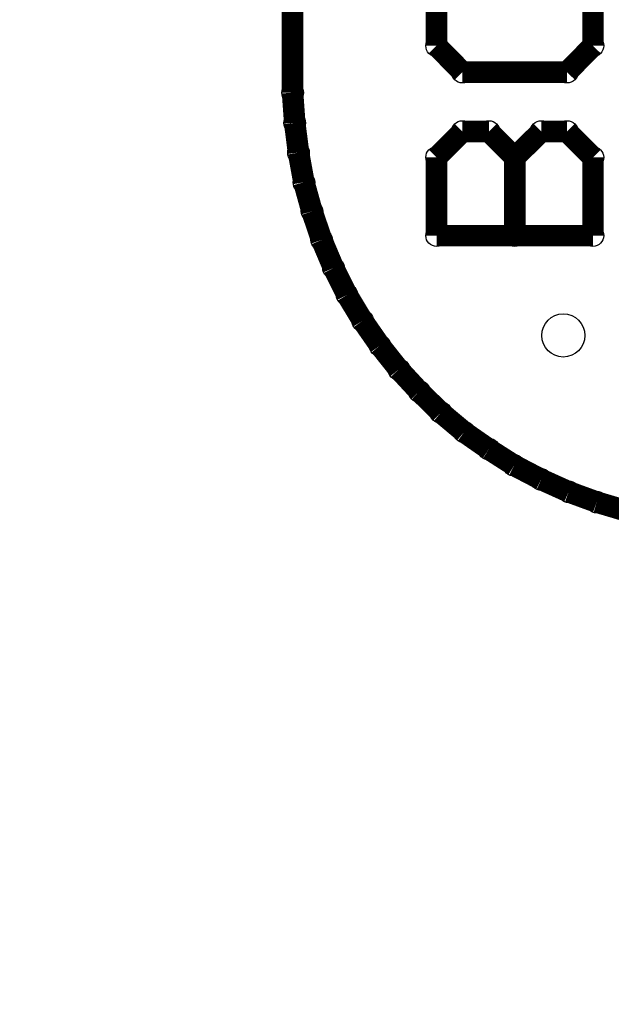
# Model space of a CAD drawing. Extents: x 0 to 30.2, y 0 to 20.7.
# Tile 1 of 131: x 0 to 2.8, y 0 to 4.6. Entities that reach past the tile are written whole.
import ezdxf

# ---------------------------------------------------------------- set-up
doc = ezdxf.new("R2010")
doc.units = 0
doc.layers.get('0').update_dxf_attribs({"linetype": 'CONTINUOUS'})
for name, color, linetype in [('SEEEDSTUDIOXIAORP2040V1_22_GBO', 7, 'CONTINUOUS'), ('SEEEDSTUDIOXIAORP2040V1_22_GBS', 6, 'CONTINUOUS'), ('SEEEDSTUDIOXIAORP2040V1_22_TXT', 12, 'CONTINUOUS')]:
    doc.layers.add(name, color=color, linetype=linetype)

# ---------------------------------------------------------------- blocks, each defined once
blk = doc.blocks.new('ROUND_1')
blk.add_circle((0, 0), 0.0508)
blk = doc.blocks.new('ROUND_7')
blk.add_circle((0, 0), 0)
blk = doc.blocks.new('ROUND_300')
blk.add_circle((0, 0), 0.1016)

msp = doc.modelspace()

# ---------------------------------------------------------------- linework, layer by layer
at = {"layer": 'SEEEDSTUDIOXIAORP2040V1_22_GBO', "const_width": 0.1016}
for points in [[(1.28524, 18.0086), (1.28524, 4.2926)], [(1.96342, 4.51358), (1.96342, 4.75996)], [(2.70002, 4.75996), (2.70002, 4.51358)], [(2.08534, 4.38912), (1.96342, 4.51358)], [(2.70002, 4.51358), (2.5781, 4.38912)], [(2.5781, 4.38912), (2.08534, 4.38912)], [(1.28524, 4.2926), (1.2954, 4.15036)], [(1.2954, 4.15036), (1.31318, 4.01066)], [(2.08534, 4.10972), (1.96342, 3.9878)], [(2.2098, 4.10972), (2.08534, 4.10972)], [(2.33172, 3.9878), (2.2098, 4.10972)], [(2.45618, 4.10972), (2.33172, 3.9878)], [(2.5781, 4.10972), (2.45618, 4.10972)], [(2.70002, 3.9878), (2.5781, 4.10972)], [(1.31318, 4.01066), (1.33858, 3.87096)], [(1.96342, 3.9878), (1.96342, 3.6195)], [(2.33172, 3.9878), (2.33172, 3.6195)], [(2.70002, 3.6195), (2.70002, 3.9878)], [(1.33858, 3.87096), (1.37668, 3.7338)], [(1.37668, 3.7338), (1.4224, 3.59918)], [(1.96342, 3.6195), (2.70002, 3.6195)], [(1.4224, 3.59918), (1.47828, 3.4671)], [(1.47828, 3.4671), (1.54178, 3.3401)], [(1.54178, 3.3401), (1.61544, 3.21818)], [(1.61544, 3.21818), (1.69672, 3.10134)], [(1.69672, 3.10134), (1.78562, 2.98958)], [(1.78562, 2.98958), (1.88214, 2.88544)], [(1.88214, 2.88544), (1.98374, 2.78638)], [(1.98374, 2.78638), (2.09296, 2.69494)], [(2.09296, 2.69494), (2.2098, 2.61366)], [(2.2098, 2.61366), (2.32918, 2.53746)], [(2.32918, 2.53746), (2.45618, 2.47142)], [(2.45618, 2.47142), (2.58572, 2.413)], [(2.58572, 2.413), (2.7178, 2.36474)], [(2.7178, 2.36474), (2.85496, 2.3241)]]:
    msp.add_lwpolyline(points, dxfattribs=at)
at = {"layer": 'SEEEDSTUDIOXIAORP2040V1_22_GBS', "const_width": 0.1016}
for points in [[(1.28524, 18.0086), (1.28524, 4.2926)], [(1.28524, 4.2926), (1.2954, 4.15036)], [(1.2954, 4.15036), (1.31318, 4.01066)], [(1.31318, 4.01066), (1.33858, 3.87096)], [(1.33858, 3.87096), (1.37668, 3.7338)], [(1.37668, 3.7338), (1.4224, 3.59918)], [(1.4224, 3.59918), (1.47828, 3.4671)], [(1.47828, 3.4671), (1.54178, 3.3401)], [(1.54178, 3.3401), (1.61544, 3.21818)], [(1.61544, 3.21818), (1.69672, 3.10134)], [(1.69672, 3.10134), (1.78562, 2.98958)], [(1.78562, 2.98958), (1.88214, 2.88544)], [(1.88214, 2.88544), (1.98374, 2.78638)], [(1.98374, 2.78638), (2.09296, 2.69494)], [(2.09296, 2.69494), (2.2098, 2.61366)], [(2.2098, 2.61366), (2.32918, 2.53746)], [(2.32918, 2.53746), (2.45618, 2.47142)], [(2.45618, 2.47142), (2.58572, 2.413)], [(2.58572, 2.413), (2.7178, 2.36474)], [(2.7178, 2.36474), (2.85496, 2.3241)]]:
    msp.add_lwpolyline(points, dxfattribs=at)

# ---------------------------------------------------------------- block references
at = {"layer": 'SEEEDSTUDIOXIAORP2040V1_22_GBO'}
for p in [(1.96342, 4.51358), (1.96342, 4.51358), (2.70002, 4.51358), (2.08534, 4.38912), (2.5781, 4.38912), (1.28524, 4.2926), (1.28524, 4.2926), (1.2954, 4.15036), (2.08534, 4.10972), (2.08534, 4.10972), (2.2098, 4.10972), (2.45618, 4.10972), (2.5781, 4.10972), (1.31318, 4.01066), (1.96342, 3.9878), (2.33172, 3.9878), (2.33172, 3.9878), (2.70002, 3.9878), (1.33858, 3.87096), (1.37668, 3.7338), (1.96342, 3.6195), (2.33172, 3.6195), (2.70002, 3.6195), (1.4224, 3.59918), (1.47828, 3.4671), (1.54178, 3.3401), (1.61544, 3.21818), (1.69672, 3.10134), (1.78562, 2.98958), (1.88214, 2.88544), (1.98374, 2.78638), (2.09296, 2.69494), (2.2098, 2.61366), (2.32918, 2.53746), (2.45618, 2.47142), (2.58572, 2.413), (2.7178, 2.36474)]:
    msp.add_blockref('ROUND_1', p, dxfattribs=at)
at = {"layer": 'SEEEDSTUDIOXIAORP2040V1_22_GBS'}
for name, p in [('ROUND_7', (4.38658, 4.51104)), ('ROUND_7', (4.16306, 4.51104)), ('ROUND_7', (4.5593, 4.4958)), ('ROUND_7', (3.9878, 4.4958)), ('ROUND_7', (4.7244, 4.445)), ('ROUND_7', (3.8227, 4.445)), ('ROUND_7', (4.87934, 4.36372)), ('ROUND_7', (3.66776, 4.36372)), ('ROUND_1', (1.28524, 4.2926)), ('ROUND_7', (5.01396, 4.25196)), ('ROUND_7', (3.53314, 4.25196)), ('ROUND_1', (1.2954, 4.15036)), ('ROUND_7', (5.12572, 4.11734)), ('ROUND_7', (3.42392, 4.11734)), ('ROUND_1', (1.31318, 4.01066)), ('ROUND_7', (5.207, 3.9624)), ('ROUND_7', (3.3401, 3.9624)), ('ROUND_1', (1.33858, 3.87096)), ('ROUND_7', (5.2578, 3.7973)), ('ROUND_7', (3.2893, 3.7973)), ('ROUND_1', (1.37668, 3.7338)), ('ROUND_7', (5.27558, 3.62204)), ('ROUND_7', (3.27406, 3.62204)), ('ROUND_1', (1.4224, 3.59918)), ('ROUND_1', (1.47828, 3.4671)), ('ROUND_1', (1.54178, 3.3401)), ('ROUND_1', (1.61544, 3.21818)), ('ROUND_1', (1.69672, 3.10134)), ('ROUND_7', (3.2766, 3.09626)), ('ROUND_7', (5.2705, 3.09626)), ('ROUND_7', (3.27406, 3.09372)), ('ROUND_7', (5.27558, 3.09372)), ('ROUND_7', (3.27406, 3.09372)), ('ROUND_7', (3.28676, 3.09372)), ('ROUND_7', (5.27558, 3.09372)), ('ROUND_1', (1.78562, 2.98958)), ('ROUND_1', (1.88214, 2.88544)), ('ROUND_1', (1.98374, 2.78638)), ('ROUND_1', (2.09296, 2.69494)), ('ROUND_1', (2.2098, 2.61366)), ('ROUND_1', (2.32918, 2.53746)), ('ROUND_1', (2.45618, 2.47142)), ('ROUND_1', (2.58572, 2.413)), ('ROUND_1', (2.7178, 2.36474)), ('ROUND_7', (5.2705, 1.5621)), ('ROUND_7', (3.27406, 1.5621)), ('ROUND_7', (5.2705, 1.5621))]:
    msp.add_blockref(name, p, dxfattribs=at)
at = {"layer": 'SEEEDSTUDIOXIAORP2040V1_22_TXT'}
msp.add_blockref('ROUND_300', (2.56032, 3.1496), dxfattribs=at)

doc.saveas('drawing.dxf')
